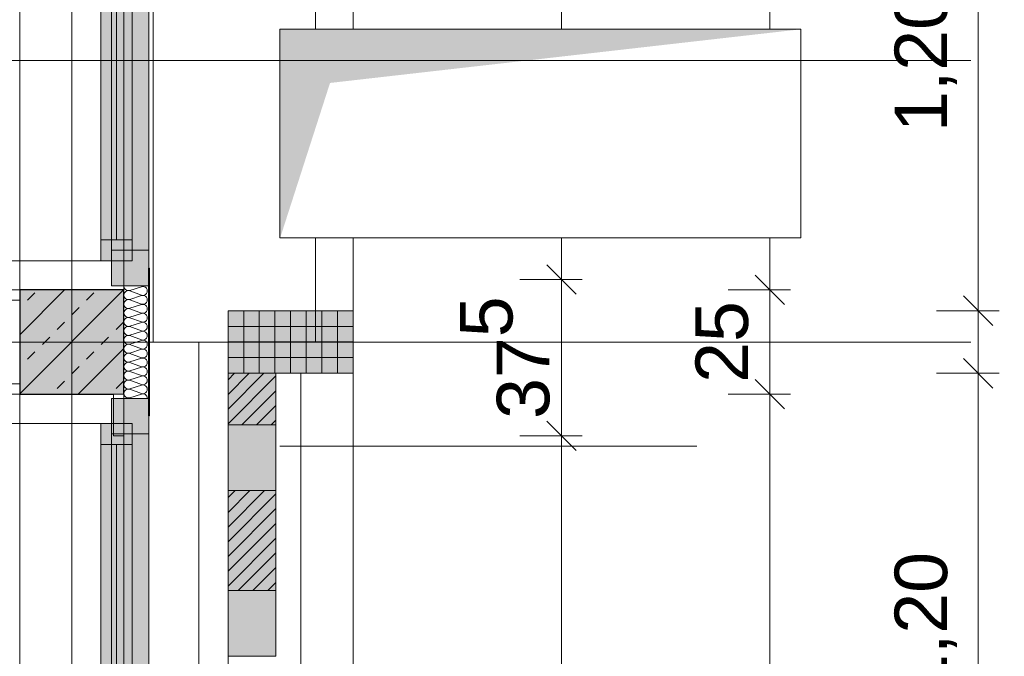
# Model space of a CAD drawing. Header units: metres. Extents: x -167 to 152, y -127 to 99.
# Tile 157 of 225: x -0.13 to 2.24, y -14.25 to -12.73. Entities that reach past the tile are written whole.
import ezdxf

# ---------------------------------------------------------------- set-up
doc = ezdxf.new("R2010")
doc.units = ezdxf.units.M
doc.header["$PDMODE"] = 1
doc.header["$PDSIZE"] = -2
for name, pattern in [('Achsen 01', [5.291531, 3.175, -1.058062, 0.352704, -0.705764]), ('gestrichelt - 01', [2, 1, -1]), ('ISO-07 Punktiert', [0.889, 0.127, -0.762]), ('Raster 01', [2, 1, -1]), ('VW-01 Strichlinie kurz', [2, 1, -1])]:
    doc.linetypes.add(name, pattern=pattern)
doc.layers.get('0').update_dxf_attribs({"lineweight": 25})
for name, color, linetype, lineweight, true_color in [('013_Beton und Stahlbetonarbeiten-000 Brüstung', 7, 'Continuous', 9, 0xa6a6a6), ('013_Beton und Stahlbetonarbeiten-000 Sichtbeton-333 Außenstütze', 5, 'Continuous', 5, 0x0000ff), ('013_Beton und Stahlbetonarbeiten-000 Sichtbeton-334 Außenwandöf', 5, 'Continuous', 5, 0x0000ff), ('014_Fassadenarbeiten-000 Aufsicht Betonfertigteile', 7, 'Continuous', 9, 0xc0c0c0), ('014_Fassadenarbeiten-000 Aufsicht Filtermauerwerk', 7, 'Continuous', 9, 0xa6a6a6), ('014_Fassadenarbeiten-000 Aufsicht Mauerwerk', 7, 'Continuous', 9, 0xa6a6a6), ('014_Fassadenarbeiten-330 mineralische Dämmung', 7, 'Continuous', 9, 0x666666), ('031_Metallbauarbeiten-330 Aufsicht Metallbauarbeiten', 7, 'Continuous', 9, 0xa6a6a6), ('032_Metallarbeiten-Fenster', 7, 'Continuous', 13, 0x444444), ('AV1-Achsen', 1, 'Achsen 01', 18, 0xff0000), ('AV1-Raster', 7, 'Raster 01', 9, 0xa6a6a6)]:
    doc.layers.add(name, color=color, linetype=linetype, lineweight=lineweight, true_color=true_color)
for name, color, linetype, lineweight in [('013_Beton und Stahlbetonarbeiten-000 Unterzüge', 7, 'ISO-07 Punktiert', 13), ('013_Beton und Stahlbetonarbeiten-330 Außenstützen', 7, 'Continuous', 25), ('014_Fassadenarbeiten-330 Betonfertigteile vertikal', 7, 'Continuous', 9), ('014_Fassadenarbeiten-330 Filtermauerwerk 11.5cm', 7, 'Continuous', 9), ('030_Sonnenschutzarbeiten-BLENDSCHUTZ', 7, 'Continuous', 5), ('039_Trockenbauarbeiten-340 Gipskarton', 7, 'Continuous', 9), ('039_Trockenbauarbeiten-alllg.', 7, 'Continuous', 9), ('_1.35m (3D)', 7, 'Continuous', 9), ('_GRU (2D)', 7, 'Continuous', 9), ('_Legende (2D)', 7, 'Continuous', 9), ('_OG 1 (2D)', 7, 'Continuous', 9), ('_OG 1 - DS (2D)', 7, 'Continuous', 9), ('AV1-Durchbruch', 7, 'Continuous', 5), ('AV1-Schnitt Achsen', 7, 'Achsen 01', 18), ('Bemaßung-Bemaßung', 7, 'Continuous', 9), ('Keine', 7, 'Continuous', 9)]:
    doc.layers.add(name, color=color, linetype=linetype, lineweight=lineweight)
doc.layers.get('0').freeze()
doc.styles.add('Arial', font='arial.ttf')
doc.dimstyles.new('COE 50', dxfattribs={"dimtxt": 126.090495, "dimasz": 0.001414, "dimexe": 0.001, "dimexo": 0.01, "dimgap": 0.001, "dimtad": 1, "dimdec": 3, "dimtxsty": 'Arial', "dimblk": 'VW_SLASH-4', "dimblk1": 'VW_SLASH-4', "dimblk2": 'VW_SLASH-4', "dimcen": 0, "dimadec": 3, "dimazin": 0, "dimtfac": 0.8, "dimtdec": 3, "dimtix": 1, "dimtmove": 0, "dimatfit": 0, "dimldrblk": 'VW_SLASH-3', "dimfxl": 0.002, "dimfxlon": 1, "dimfrac": 2, "dimtolj": 1, "dimarcsym": 0})
pattern_1 = [(45, (0, 0), (0.01767767, -0.01767767), [])]

# ---------------------------------------------------------------- blocks, each defined once
blk = doc.blocks.new('Group-2')
at = {"layer": 'AV1-Raster'}
blk.add_line((1.35, -13.5), (-40.5, -13.5), dxfattribs=at)
blk = doc.blocks.new('1.35m (3D)')
at = {"layer": 'AV1-Raster', "color": 7}
blk.add_blockref('Group-2', (0, 0), dxfattribs=at)
blk = doc.blocks.new('VW_SLASH-4')
at = {"color": 0, "linetype": 'ByBlock', "lineweight": -2, "transparency": 16777216}
blk.add_line((0, 0), (-1, 0), dxfattribs=at)
at = {"color": 0, "linetype": 'Continuous', "lineweight": 15, "transparency": 16777216, "flags": 128}
blk.add_lwpolyline([(0.5, 0.5), (-0.5, -0.5)], dxfattribs=at)
blk = doc.blocks.new('*D39')
at = {"layer": '030_Sonnenschutzarbeiten-BLENDSCHUTZ', "color": 0, "lineweight": -2}
for p, q in [((0.425, -10.9), (0.575, -10.9)), ((0.525, -13.2793), (0.525, -10.9707)), ((0.425, -13.35), (0.575, -13.35))]:
    blk.add_line(p, q, dxfattribs=at)
at = {"layer": 'Defpoints', "color": 0}
for p in [(-0.215, -10.9), (0.525, -10.9), (-0.215, -13.35)]:
    blk.add_point(p, dxfattribs=at)
at = {"layer": '030_Sonnenschutzarbeiten-BLENDSCHUTZ', "color": 0, "lineweight": -2, "xscale": 0.070693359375, "yscale": 0.070693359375, "zscale": 0.070693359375}
for p, rotation in [((0.525, -10.9), 90), ((0.525, -13.35), 270)]:
    blk.add_blockref('VW_SLASH-4', p, dxfattribs=dict(at, rotation=rotation))
at = {"layer": '030_Sonnenschutzarbeiten-BLENDSCHUTZ', "color": 0, "lineweight": 13, "insert": (0.3992, -12.125), "char_height": 0.12609, "attachment_point": 5, "rotation": 90, "style": 'Arial'}
blk.add_mtext('\\A1;2,45', dxfattribs=at)
blk = doc.blocks.new('VW_SLASH-3')
at = {"color": 0, "linetype": 'ByBlock', "lineweight": -2, "transparency": 16777216}
blk.add_line((0, 0), (-1, 0), dxfattribs=at)
at = {"color": 0, "linetype": 'Continuous', "lineweight": 15, "transparency": 16777216, "flags": 128}
blk.add_lwpolyline([(0.5, 0.5), (-0.5, -0.5)], dxfattribs=at)
blk = doc.blocks.new('*D413')
at = {"layer": 'Bemaßung-Bemaßung', "color": 0, "lineweight": -2}
for p, q in [((3.075, -8.1), (3.225, -8.1)), ((3.175, -13.4293), (3.175, -8.1707)), ((3.075, -13.5), (3.225, -13.5))]:
    blk.add_line(p, q, dxfattribs=at)
at = {"layer": 'Defpoints', "color": 0}
for p in [(0, -8.1), (3.175, -8.1), (0, -13.5)]:
    blk.add_point(p, dxfattribs=at)
at = {"layer": 'Bemaßung-Bemaßung', "color": 0, "lineweight": -2, "xscale": 0.070693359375, "yscale": 0.070693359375, "zscale": 0.070693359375}
for p, rotation in [((3.175, -8.1), 90), ((3.175, -13.5), 270)]:
    blk.add_blockref('VW_SLASH-4', p, dxfattribs=dict(at, rotation=rotation))
at = {"layer": 'Bemaßung-Bemaßung', "color": 0, "insert": (3.0492, -10.8), "char_height": 0.12609, "attachment_point": 5, "rotation": 90, "style": 'Arial'}
blk.add_mtext('\\A1;5,40', dxfattribs=at)
blk = doc.blocks.new('*D414')
at = {"layer": 'Bemaßung-Bemaßung', "color": 0, "lineweight": -2}
for p, q in [((3.075, -13.5), (3.225, -13.5)), ((3.175, -16.1293), (3.175, -13.5707)), ((3.075, -16.2), (3.225, -16.2))]:
    blk.add_line(p, q, dxfattribs=at)
at = {"layer": 'Defpoints', "color": 0}
for p in [(0, -13.5), (3.175, -13.5), (0, -16.2)]:
    blk.add_point(p, dxfattribs=at)
at = {"layer": 'Bemaßung-Bemaßung', "color": 0, "lineweight": -2, "xscale": 0.070693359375, "yscale": 0.070693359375, "zscale": 0.070693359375}
for p, rotation in [((3.175, -13.5), 90), ((3.175, -16.2), 270)]:
    blk.add_blockref('VW_SLASH-4', p, dxfattribs=dict(at, rotation=rotation))
at = {"layer": 'Bemaßung-Bemaßung', "color": 0, "insert": (3.0492, -14.85), "char_height": 0.12609, "attachment_point": 5, "rotation": 90, "style": 'Arial'}
blk.add_mtext('\\A1;2,70', dxfattribs=at)
blk = doc.blocks.new('*D518')
at = {"layer": 'Bemaßung-Bemaßung', "color": 0, "linetype": 'Continuous', "lineweight": -2}
for p, q in [((2.075, -12.225), (2.225, -12.225)), ((2.175, -13.3543), (2.175, -12.2957)), ((2.075, -13.425), (2.225, -13.425))]:
    blk.add_line(p, q, dxfattribs=at)
at = {"layer": 'Defpoints', "color": 0}
for p in [(0.675, -12.225), (2.175, -12.225), (0.675, -13.425)]:
    blk.add_point(p, dxfattribs=at)
at = {"layer": 'Bemaßung-Bemaßung', "color": 0, "lineweight": -2, "xscale": 0.070693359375, "yscale": 0.070693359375, "zscale": 0.070693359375}
for p, rotation in [((2.175, -12.225), 90), ((2.175, -13.425), 270)]:
    blk.add_blockref('VW_SLASH-4', p, dxfattribs=dict(at, rotation=rotation))
at = {"layer": 'Bemaßung-Bemaßung', "color": 0, "insert": (2.0492, -12.825), "char_height": 0.12609, "attachment_point": 5, "rotation": 90, "style": 'Arial'}
blk.add_mtext('\\A1;1,20', dxfattribs=at)
blk = doc.blocks.new('*D519')
at = {"layer": 'Bemaßung-Bemaßung', "color": 0, "linetype": 'Continuous', "lineweight": -2}
for p, q in [((2.175, -13.3543), (2.175, -13.2836)), ((2.075, -13.425), (2.225, -13.425)), ((2.175, -13.575), (2.175, -13.425)), ((2.075, -13.575), (2.225, -13.575)), ((2.175, -13.6457), (2.175, -13.7164))]:
    blk.add_line(p, q, dxfattribs=at)
at = {"layer": 'Defpoints', "color": 0}
for p in [(0.675, -13.425), (2.175, -13.425), (0.675, -13.575)]:
    blk.add_point(p, dxfattribs=at)
at = {"layer": 'Bemaßung-Bemaßung', "color": 0, "lineweight": -2, "xscale": 0.070693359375, "yscale": 0.070693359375, "zscale": 0.070693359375}
for p, rotation in [((2.175, -13.425), 270), ((2.175, -13.575), 90)]:
    blk.add_blockref('VW_SLASH-4', p, dxfattribs=dict(at, rotation=rotation))
at = {"layer": 'Bemaßung-Bemaßung', "color": 0, "insert": (2.3644, -13.5), "char_height": 0.12609, "attachment_point": 5, "rotation": 90, "style": 'Arial'}
blk.add_mtext('\\A1;15', dxfattribs=at)
blk = doc.blocks.new('*D520')
at = {"layer": 'Bemaßung-Bemaßung', "color": 0, "linetype": 'Continuous', "lineweight": -2}
for p, q in [((2.075, -13.575), (2.225, -13.575)), ((2.175, -14.7043), (2.175, -13.6457)), ((2.075, -14.775), (2.225, -14.775))]:
    blk.add_line(p, q, dxfattribs=at)
at = {"layer": 'Defpoints', "color": 0}
for p in [(0.675, -13.575), (2.175, -13.575), (0.675, -14.775)]:
    blk.add_point(p, dxfattribs=at)
at = {"layer": 'Bemaßung-Bemaßung', "color": 0, "lineweight": -2, "xscale": 0.070693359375, "yscale": 0.070693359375, "zscale": 0.070693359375}
for p, rotation in [((2.175, -13.575), 90), ((2.175, -14.775), 270)]:
    blk.add_blockref('VW_SLASH-4', p, dxfattribs=dict(at, rotation=rotation))
at = {"layer": 'Bemaßung-Bemaßung', "color": 0, "insert": (2.0492, -14.175), "char_height": 0.12609, "attachment_point": 5, "rotation": 90, "style": 'Arial'}
blk.add_mtext('\\A1;1,20', dxfattribs=at)
blk = doc.blocks.new('*D607')
at = {"layer": 'Bemaßung-Bemaßung', "color": 0, "linetype": 'Continuous', "lineweight": -2}
for p, q in [((1.075, -13.725), (1.225, -13.725)), ((1.175, -13.7957), (1.175, -16.0043)), ((1.075, -16.075), (1.225, -16.075))]:
    blk.add_line(p, q, dxfattribs=at)
at = {"layer": 'Defpoints', "color": 0}
for p in [(-0.125, -13.725), (-0.125, -16.075), (1.175, -16.075)]:
    blk.add_point(p, dxfattribs=at)
at = {"layer": 'Bemaßung-Bemaßung', "color": 0, "lineweight": -2, "xscale": 0.070693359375, "yscale": 0.070693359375, "zscale": 0.070693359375}
for p, rotation in [((1.175, -13.725), 90.00000000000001), ((1.175, -16.075), 270)]:
    blk.add_blockref('VW_SLASH-4', p, dxfattribs=dict(at, rotation=rotation))
at = {"layer": 'Bemaßung-Bemaßung', "color": 0, "insert": (1.0492, -14.9), "char_height": 0.12609, "attachment_point": 5, "rotation": 90, "style": 'Arial'}
blk.add_mtext('\\A1;2,35', dxfattribs=at)
blk = doc.blocks.new('*D608')
at = {"layer": 'Bemaßung-Bemaßung', "color": 0, "linetype": 'Continuous', "lineweight": -2}
for p, q in [((1.075, -13.35), (1.225, -13.35)), ((1.175, -13.4207), (1.175, -13.6543)), ((1.075, -13.725), (1.225, -13.725))]:
    blk.add_line(p, q, dxfattribs=at)
at = {"layer": 'Defpoints', "color": 0}
for p in [(-0.125, -13.35), (-0.125, -13.725), (1.175, -13.725)]:
    blk.add_point(p, dxfattribs=at)
at = {"layer": 'Bemaßung-Bemaßung', "color": 0, "lineweight": -2, "xscale": 0.070693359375, "yscale": 0.070693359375, "zscale": 0.070693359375}
for p, rotation in [((1.175, -13.35), 90), ((1.175, -13.725), 270)]:
    blk.add_blockref('VW_SLASH-4', p, dxfattribs=dict(at, rotation=rotation))
at = {"layer": 'Bemaßung-Bemaßung', "color": 0, "insert": (1.0396, -13.5375), "char_height": 0.12609, "attachment_point": 5, "rotation": 90, "style": 'Arial'}
blk.add_mtext('\\A1;37\\S5^ ;', dxfattribs=at)
blk = doc.blocks.new('*D609')
at = {"layer": 'Bemaßung-Bemaßung', "color": 0, "linetype": 'Continuous', "lineweight": -2}
for p, q in [((1.075, -8.25), (1.225, -8.25)), ((1.175, -8.3207), (1.175, -13.2793)), ((1.075, -13.35), (1.225, -13.35))]:
    blk.add_line(p, q, dxfattribs=at)
at = {"layer": 'Defpoints', "color": 0}
for p in [(-0.125, -8.25), (-0.125, -13.35), (1.175, -13.35)]:
    blk.add_point(p, dxfattribs=at)
at = {"layer": 'Bemaßung-Bemaßung', "color": 0, "lineweight": -2, "xscale": 0.070693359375, "yscale": 0.070693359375, "zscale": 0.070693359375}
for p, rotation in [((1.175, -8.25), 90), ((1.175, -13.35), 270)]:
    blk.add_blockref('VW_SLASH-4', p, dxfattribs=dict(at, rotation=rotation))
at = {"layer": 'Bemaßung-Bemaßung', "color": 0, "insert": (1.0492, -10.8), "char_height": 0.12609, "attachment_point": 5, "rotation": 90, "style": 'Arial'}
blk.add_mtext('\\A1;5,10', dxfattribs=at)
blk = doc.blocks.new('*D653')
at = {"layer": 'Bemaßung-Bemaßung', "color": 0, "lineweight": -2}
for p, q in [((1.575, -13.625), (1.725, -13.625)), ((1.675, -13.6957), (1.675, -16.0043)), ((1.575, -16.075), (1.725, -16.075))]:
    blk.add_line(p, q, dxfattribs=at)
at = {"layer": 'Defpoints', "color": 0}
for p in [(-0.125, -13.625), (0.125, -16.075), (1.675, -16.075)]:
    blk.add_point(p, dxfattribs=at)
at = {"layer": 'Bemaßung-Bemaßung', "color": 0, "lineweight": -2, "xscale": 0.070693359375, "yscale": 0.070693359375, "zscale": 0.070693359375}
for p, rotation in [((1.675, -13.625), 90.00000000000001), ((1.675, -16.075), 270)]:
    blk.add_blockref('VW_SLASH-4', p, dxfattribs=dict(at, rotation=rotation))
at = {"layer": 'Bemaßung-Bemaßung', "color": 0, "insert": (1.5492, -14.85), "char_height": 0.12609, "attachment_point": 5, "rotation": 90, "style": 'Arial'}
blk.add_mtext('\\A1;2,45', dxfattribs=at)
blk = doc.blocks.new('*D654')
at = {"layer": 'Bemaßung-Bemaßung', "color": 0, "lineweight": -2}
for p, q in [((1.675, -13.3043), (1.675, -13.2336)), ((1.575, -13.375), (1.725, -13.375)), ((1.675, -13.375), (1.675, -13.625)), ((1.575, -13.625), (1.725, -13.625)), ((1.675, -13.6957), (1.675, -13.7664))]:
    blk.add_line(p, q, dxfattribs=at)
at = {"layer": 'Defpoints', "color": 0}
for p in [(-0.125, -13.375), (-0.125, -13.625), (1.675, -13.625)]:
    blk.add_point(p, dxfattribs=at)
at = {"layer": 'Bemaßung-Bemaßung', "color": 0, "lineweight": -2, "xscale": 0.070693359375, "yscale": 0.070693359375, "zscale": 0.070693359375}
for p, rotation in [((1.675, -13.375), 270), ((1.675, -13.625), 90)]:
    blk.add_blockref('VW_SLASH-4', p, dxfattribs=dict(at, rotation=rotation))
at = {"layer": 'Bemaßung-Bemaßung', "color": 0, "insert": (1.5606, -13.5), "char_height": 0.12609, "attachment_point": 5, "rotation": 90, "style": 'Arial'}
blk.add_mtext('\\A1;25', dxfattribs=at)
blk = doc.blocks.new('*D655')
at = {"layer": 'Bemaßung-Bemaßung', "color": 0, "lineweight": -2}
for p, q in [((1.575, -10.925), (1.725, -10.925)), ((1.675, -10.9957), (1.675, -13.3043)), ((1.575, -13.375), (1.725, -13.375))]:
    blk.add_line(p, q, dxfattribs=at)
at = {"layer": 'Defpoints', "color": 0}
for p in [(-0.125, -10.925), (-0.125, -13.375), (1.675, -13.375)]:
    blk.add_point(p, dxfattribs=at)
at = {"layer": 'Bemaßung-Bemaßung', "color": 0, "lineweight": -2, "xscale": 0.070693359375, "yscale": 0.070693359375, "zscale": 0.070693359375}
for p, rotation in [((1.675, -10.925), 90.00000000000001), ((1.675, -13.375), 270)]:
    blk.add_blockref('VW_SLASH-4', p, dxfattribs=dict(at, rotation=rotation))
at = {"layer": 'Bemaßung-Bemaßung', "color": 0, "insert": (1.5492, -12.15), "char_height": 0.12609, "attachment_point": 5, "rotation": 90, "style": 'Arial'}
blk.add_mtext('\\A1;2,45', dxfattribs=at)
blk = doc.blocks.new('COE - Fenster 01')
at = {"layer": '032_Metallarbeiten-Fenster', "linetype": 'Continuous', "lineweight": 0}
for points in [[(-0.03, 2.515), (-0.03, 2.43), (0.06, 2.43), (0.06, 2.515)], [(0.02, 2.455), (0.02, 2.405), (-0.055, 2.405), (-0.055, 2.455)], [(-0.03, 2.43), (0.06, 2.43), (0.06, 0.17), (-0.03, 0.17)], [(0.02, 2.405), (0.02, 1.375), (-0.055, 1.375), (-0.055, 2.405)], [(0.02, 1.375), (0.02, 1.325), (-0.055, 1.325), (-0.055, 1.375)], [(0.06, 1.375), (0.06, 1.225), (-0.03, 1.225), (-0.03, 1.375)], [(0.02, 1.225), (0.02, 1.275), (-0.055, 1.275), (-0.055, 1.225)], [(0.02, 0.195), (0.02, 1.225), (-0.055, 1.225), (-0.055, 0.195)], [(0.02, 0.145), (0.02, 0.195), (-0.055, 0.195), (-0.055, 0.145)], [(0.06, 0.17), (-0.03, 0.17), (-0.03, 0.085), (0.06, 0.085)]]:
    blk.add_hatch(color=7, dxfattribs=at).paths.add_polyline_path(points)
at = {"layer": '032_Metallarbeiten-Fenster', "color": 7, "linetype": 'gestrichelt - 01', "lineweight": 18, "transparency": 33554687}
for p, q in [((-0.055, 2.455), (-1.185, 2.455)), ((-0.055, 0.145), (-1.185, 0.145))]:
    blk.add_line(p, q, dxfattribs=at)
at = {"layer": '032_Metallarbeiten-Fenster', "color": 7, "lineweight": 18}
for p, q in [((-0.0175, 2.405), (-0.0175, 1.375)), ((-0.0175, 0.195), (-0.0175, 1.225))]:
    blk.add_line(p, q, dxfattribs=at)
at = {"layer": '032_Metallarbeiten-Fenster', "color": 7, "lineweight": 18, "flags": 128}
for points in [[(-0.03, 2.515), (-0.03, 2.43), (0.06, 2.43), (0.06, 2.515)], [(0.02, 2.455), (0.02, 2.405), (-0.055, 2.405), (-0.055, 2.455)], [(-0.03, 2.43), (0.06, 2.43), (0.06, 0.17), (-0.03, 0.17)], [(0.02, 2.405), (0.02, 1.375), (-0.055, 1.375), (-0.055, 2.405)], [(0.02, 1.375), (0.02, 1.325), (-0.055, 1.325), (-0.055, 1.375)], [(0.06, 1.375), (0.06, 1.225), (-0.03, 1.225), (-0.03, 1.375)], [(0.02, 1.225), (0.02, 1.275), (-0.055, 1.275), (-0.055, 1.225)], [(0.02, 0.195), (0.02, 1.225), (-0.055, 1.225), (-0.055, 0.195)], [(0.02, 0.145), (0.02, 0.195), (-0.055, 0.195), (-0.055, 0.145)], [(0.06, 0.17), (-0.03, 0.17), (-0.03, 0.085), (0.06, 0.085)]]:
    blk.add_lwpolyline(points, close=True, dxfattribs=at)
at = {"layer": '032_Metallarbeiten-Fenster', "color": 7, "linetype": 'gestrichelt - 01', "lineweight": 18, "transparency": 33554687}
for centre, start, end in [((-0.055, 2.455), 180.0004, 270), ((-0.055, 0.145), 90, 179.9996)]:
    blk.add_arc(centre, 1.13, start, end, dxfattribs=at)
blk = doc.blocks.new('Group-466')
at = {"layer": '014_Fassadenarbeiten-330 mineralische Dämmung', "transparency": 33554687, "flags": 128}
for points in [[(15.3239, -23.284, 0.513088), (15.3342, -23.27), (15.3252, -23.242, -1.372995), (15.3456, -23.242), (15.3353, -23.27, 1.372583), (15.3557, -23.27), (15.3467, -23.242, -1.372995), (15.3671, -23.242), (15.3567, -23.27, 1.372583), (15.3771, -23.27)], [(15.3353, -23.27, 1.372583), (15.3557, -23.27), (15.3467, -23.242, -1.372995), (15.3671, -23.242), (15.3567, -23.27, 1.372583), (15.3771, -23.27), (15.3681, -23.242, -1.372995), (15.3885, -23.242), (15.3782, -23.27, 1.372583), (15.3986, -23.27), (15.3896, -23.242, -1.372995), (15.41, -23.242), (15.3996, -23.27, 1.372583), (15.42, -23.27), (15.411, -23.242, -1.372995), (15.4314, -23.242), (15.4211, -23.27, 1.372583), (15.4415, -23.27), (15.4325, -23.242, -1.372995), (15.4529, -23.242), (15.4425, -23.27, 1.372583), (15.4629, -23.27), (15.4539, -23.242, -1.372995), (15.4743, -23.242), (15.464, -23.27, 1.372583), (15.4844, -23.27), (15.4754, -23.242, -1.372995), (15.4958, -23.242), (15.4854, -23.27, 1.372583), (15.5058, -23.27), (15.4968, -23.242, -1.372995), (15.5172, -23.242), (15.5069, -23.27, 1.372583), (15.5273, -23.27), (15.5183, -23.242, -1.372995), (15.5387, -23.242), (15.5283, -23.27, 1.372583), (15.5487, -23.27), (15.5397, -23.242, -1.372995), (15.5601, -23.242), (15.5498, -23.27, 1.372583), (15.5702, -23.27), (15.5612, -23.242, -1.372995), (15.5816, -23.242)], [(15.5283, -23.27, 0.324435), (15.5322, -23.282, 0.324435), (15.5448, -23.282, 0.324435), (15.5487, -23.27), (15.5397, -23.242, -0.324488), (15.5436, -23.23, -0.324488), (15.5562, -23.23, -0.324488), (15.5601, -23.242), (15.5498, -23.27, 0.324435), (15.5537, -23.282, 0.324435), (15.5663, -23.282, 0.324435), (15.5702, -23.27), (15.5612, -23.242, -0.324488), (15.5651, -23.23, -0.324488), (15.5777, -23.23, -0.324488), (15.5816, -23.242), (15.5712, -23.27, 0.324435), (15.5751, -23.282, 0.324435), (15.5877, -23.282, 0.324435), (15.5916, -23.27), (15.5826, -23.242, -0.540253), (15.5939, -23.228)], [(15.5939, -23.2791, -0.225321), (15.5927, -23.27), (15.5939, -23.2667)]]:
    blk.add_lwpolyline(points, format="xyb", dxfattribs=at)
blk = doc.blocks.new('Group-470')
at = {"layer": '014_Fassadenarbeiten-330 mineralische Dämmung', "transparency": 33554687}
blk.add_blockref('Group-466', (0, 0), dxfattribs=at)
blk = doc.blocks.new('Parametric Object-64')
at = {"layer": '014_Fassadenarbeiten-330 mineralische Dämmung', "color": 7, "transparency": 33554687}
blk.add_blockref('Group-470', (0, 0), dxfattribs=at)
at = {"layer": '014_Fassadenarbeiten-330 mineralische Dämmung', "color": 0, "flags": 1}
for tag in ['IFC_UUID', 'instanceID', 'prm0_name', 'prm0_type', 'prm0_value', 'prm1_name', 'prm1_type', 'prm1_value', 'prm2_name', 'prm2_type', 'prm2_value', 'prm3_name', 'prm3_type', 'prm3_value', 'prm4_name', 'prm4_type', 'prm4_value', 'prm5_name', 'prm5_type', 'prm5_value', 'prm6_name', 'prm6_type', 'prm6_value']:
    blk.add_attdef(tag, (0.1225, -13.635), '', height=0.00018, dxfattribs=at)
blk = doc.blocks.new('Legende (2D)')
at = {"layer": 'Keine', "color": 7, "linetype": 'VW-01 Strichlinie kurz', "lineweight": 9, "transparency": 33554687}
blk.add_line((0.4996, -13.75), (1.7496, -13.75), dxfattribs=at)
at = {"layer": 'Keine', "color": 7, "linetype": 'Continuous', "lineweight": 9, "transparency": 33554687, "flags": 128}
blk.add_lwpolyline([(0.4996, -13.25), (1.7496, -13.25), (1.7496, -12.75), (0.4996, -12.75)], close=True, dxfattribs=at)
at = {"color": 255, "linetype": 'Continuous', "lineweight": 9, "transparency": 33554687}
blk.add_wipeout([(0.4996, -12.75), (1.7496, -12.75), (1.7496, -13.25), (0.4996, -13.25)], dxfattribs=at).dxf.layer = 'AV1-Durchbruch'
at = {"layer": 'AV1-Durchbruch', "linetype": 'Continuous', "lineweight": 9, "flags": 128}
blk.add_lwpolyline([(0.4996, -12.75), (1.7496, -12.75), (1.7496, -13.25), (0.4996, -13.25)], close=True, dxfattribs=at)
at = {"layer": 'AV1-Durchbruch', "color": 252}
blk.add_solid([(1.7496, -12.75), (0.6197, -12.8787), (0.4996, -12.75), (0.5001, -13.25)], dxfattribs=at)
blk = doc.blocks.new('Group-744')
at = {"layer": 'AV1-Achsen'}
blk.add_line((0, -26.5), (0, 4.9), dxfattribs=at)
blk = doc.blocks.new('Group-755')
at = {"layer": 'AV1-Achsen'}
blk.add_line((-43.35, -13.5), (4.2, -13.5), dxfattribs=at)
blk = doc.blocks.new('Group-760')
at = {"layer": 'AV1-Schnitt Achsen'}
blk.add_line((-43.35, -12.825), (4.2, -12.825), dxfattribs=at)
blk = doc.blocks.new('GRU (2D)')
at = {"layer": 'AV1-Achsen', "color": 7}
for name in ['Group-744', 'Group-755']:
    blk.add_blockref(name, (0, 0), dxfattribs=at)
at = {"layer": 'AV1-Schnitt Achsen', "color": 7}
blk.add_blockref('Group-760', (0, 0), dxfattribs=at)
blk = doc.blocks.new('OG 1 - DS (2D)')
at = {"layer": '030_Sonnenschutzarbeiten-BLENDSCHUTZ', "color": 7, "lineweight": 13}
dim = blk.add_linear_dim(base=(0.525, -10.9), p1=(-0.215, -13.35), p2=(-0.215, -10.9), angle=270, text='2,45', dimstyle='COE 50', override={"dimtxt": 0.12609, "dimasz": 0.070693, "dimexe": 0.05, "dimgap": 0.05, "dimpost": '<>', "dimtxsty": 'Arial', "dimtmove": 2, "dimfxl": 0.1}, dxfattribs=at)
dim.commit()
dim.dimension.update_dxf_attribs({"geometry": '*D39', "text_midpoint": (0.3992, -12.125)})
blk = doc.blocks.new('OG 1 (2D)')
at = {"layer": '014_Fassadenarbeiten-000 Aufsicht Filtermauerwerk', "linetype": 'Continuous', "lineweight": 0, "true_color": 0xd19783, "transparency": 33554559}
for points in [[(0.49, -13.8562), (0.375, -13.8562), (0.375, -13.6987), (0.49, -13.6987)], [(0.49, -14.2537), (0.375, -14.2537), (0.375, -14.0962), (0.49, -14.0962)]]:
    blk.add_hatch(color=33, dxfattribs=at).paths.add_polyline_path(points)
at = {"layer": '014_Fassadenarbeiten-330 Filtermauerwerk 11.5cm', "linetype": 'Continuous', "lineweight": 0, "true_color": 0xd19783}
for points in [[(0.49, -13.6987), (0.375, -13.6987), (0.375, -13.575), (0.49, -13.575)], [(0.49, -14.0962), (0.375, -14.0962), (0.375, -13.8562), (0.49, -13.8562)]]:
    blk.add_hatch(color=33, dxfattribs=at).paths.add_polyline_path(points)
at = {"layer": '014_Fassadenarbeiten-330 Filtermauerwerk 11.5cm', "linetype": 'Continuous', "lineweight": 9}
h = blk.add_hatch(dxfattribs=at)
h.set_pattern_fill('Mauerwerk Münster', color=8, style=0, pattern_type=2)
h.set_pattern_definition(pattern_1)
h.paths.add_polyline_path([(0.49, -13.6987), (0.375, -13.6987), (0.375, -13.575), (0.49, -13.575)])
h = blk.add_hatch(dxfattribs=at)
h.set_pattern_fill('Mauerwerk Münster', color=8, style=0, pattern_type=2)
h.set_pattern_definition(pattern_1)
h.paths.add_polyline_path([(0.49, -14.0962), (0.375, -14.0962), (0.375, -13.8562), (0.49, -13.8562)])
at = {"layer": '013_Beton und Stahlbetonarbeiten-000 Sichtbeton-333 Außenstütze', "color": 30}
blk.add_solid([(-0.125, -13.425), (-0.125, -13.575), (-0.075, -13.425), (-0.075, -13.575)], dxfattribs=at)
at = {"layer": '014_Fassadenarbeiten-000 Aufsicht Betonfertigteile', "flags": 128}
blk.add_lwpolyline([(0.305, -21.905), (0.305, 0.305), (0.675, 0.675), (0.675, -22.275)], close=True, dxfattribs=at)
at = {"layer": '014_Fassadenarbeiten-000 Aufsicht Filtermauerwerk', "flags": 128}
for points in [[(0.49, -13.8562), (0.375, -13.8562), (0.375, -13.6987), (0.49, -13.6987)], [(0.49, -14.2537), (0.375, -14.2537), (0.375, -14.0962), (0.49, -14.0962)]]:
    blk.add_lwpolyline(points, close=True, dxfattribs=at)
at = {"layer": '014_Fassadenarbeiten-000 Aufsicht Mauerwerk', "flags": 128}
for points in [[(0.375, -13.575), (0.55, -13.575), (0.55, -14.775), (0.375, -14.775)], [(0.55, -14.775), (0.375, -14.775), (0.375, -13.575), (0.55, -13.575)]]:
    blk.add_lwpolyline(points, close=True, dxfattribs=at)
at = {"layer": '014_Fassadenarbeiten-330 Filtermauerwerk 11.5cm', "flags": 128}
for points in [[(0.49, -13.6987), (0.375, -13.6987), (0.375, -13.575), (0.49, -13.575)], [(0.49, -14.0962), (0.375, -14.0962), (0.375, -13.8562), (0.49, -13.8562)]]:
    blk.add_lwpolyline(points, close=True, dxfattribs=at)
at = {"layer": 'Bemaßung-Bemaßung', "linetype": 'Continuous'}
for base, p1, p2, text, override, picture, middle in [((2.175, -12.225), (0.675, -13.425), (0.675, -12.225), '1,20', {"dimtxt": 0.12609, "dimasz": 0.070693, "dimexe": 0.05, "dimgap": 0.05, "dimpost": '<>', "dimtxsty": 'Arial', "dimtmove": 2, "dimfxl": 0.1}, '*D518', (2.0492, -12.825)), ((2.175, -13.425), (0.675, -13.575), (0.675, -13.425), '15', {"dimtxt": 0.12609, "dimasz": 0.070693, "dimexe": 0.05, "dimgap": 0.05, "dimpost": '<>', "dimtxsty": 'Arial', "dimtix": 0, "dimtmove": 2, "dimfxl": 0.1}, '*D519', (2.3644, -13.5)), ((2.175, -13.575), (0.675, -14.775), (0.675, -13.575), '1,20', {"dimtxt": 0.12609, "dimasz": 0.070693, "dimexe": 0.05, "dimgap": 0.05, "dimpost": '<>', "dimtxsty": 'Arial', "dimtmove": 2, "dimfxl": 0.1}, '*D520', (2.0492, -14.175))]:
    dim = blk.add_linear_dim(base=base, p1=p1, p2=p2, angle=270, text=text, dimstyle='COE 50', override=override, dxfattribs=at)
    dim.commit()
    dim.dimension.update_dxf_attribs({"geometry": picture, "text_midpoint": middle})
at = {"color": 255}
for points in [[(-0.125, -13.375), (-0.125, -10.925), (0.125, -10.925), (0.125, -13.375)], [(-0.125, -16.075), (-0.125, -13.625), (0.125, -13.625), (0.125, -16.075)]]:
    blk.add_wipeout(points, dxfattribs=at).dxf.layer = '013_Beton und Stahlbetonarbeiten-000 Brüstung'
at = {"layer": '013_Beton und Stahlbetonarbeiten-330 Außenstützen', "linetype": 'Continuous', "lineweight": 0, "true_color": 0xc0c0c0}
blk.add_hatch(color=9, dxfattribs=at).paths.add_polyline_path([(0.125, -13.375), (-0.125, -13.375), (-0.125, -13.625), (0.125, -13.625)])
at = {"layer": '013_Beton und Stahlbetonarbeiten-330 Außenstützen', "linetype": 'Continuous', "lineweight": 13}
h = blk.add_hatch(dxfattribs=at)
h.set_pattern_fill('Stahlbeton', color=251, style=0, pattern_type=2)
h.set_pattern_definition([(45, (0, 0), (0.0707107, -0.0707107), [0.025, -0.025])])
h.paths.add_polyline_path([(0.125, -13.375), (-0.125, -13.375), (-0.125, -13.625), (0.125, -13.625)])
h = blk.add_hatch(dxfattribs=at)
h.set_pattern_fill('Stahlbeton-1', color=251, style=0, pattern_type=2)
h.set_pattern_definition([(-135, (0.03106, -0.03313), (0.0707107, -0.0707107), [])])
h.paths.add_polyline_path([(0.125, -13.375), (-0.125, -13.375), (-0.125, -13.625), (0.125, -13.625)])
at = {"layer": '013_Beton und Stahlbetonarbeiten-000 Brüstung', "flags": 128}
for points in [[(-0.125, -13.375), (-0.125, -10.925), (0.125, -10.925), (0.125, -13.375)], [(-0.125, -16.075), (-0.125, -13.625), (0.125, -13.625), (0.125, -16.075)]]:
    blk.add_lwpolyline(points, close=True, dxfattribs=at)
at = {"layer": '013_Beton und Stahlbetonarbeiten-000 Sichtbeton-334 Außenwandöf', "color": 30}
blk.add_solid([(-0.125, -13.425), (0.125, -13.425), (-0.125, -13.375), (0.125, -13.375)], dxfattribs=at)
at = {"layer": '013_Beton und Stahlbetonarbeiten-000 Unterzüge', "linetype": 'VW-01 Strichlinie kurz', "flags": 128}
blk.add_lwpolyline([(-0.125, -13.375), (-0.125, -10.925), (0.125, -10.925), (0.125, -13.375)], close=True, dxfattribs=at)
at = {"layer": '013_Beton und Stahlbetonarbeiten-330 Außenstützen', "flags": 128}
blk.add_lwpolyline([(0.125, -13.375), (-0.125, -13.375), (-0.125, -13.625), (0.125, -13.625)], close=True, dxfattribs=at)
at = {"layer": '039_Trockenbauarbeiten-340 Gipskarton', "flags": 128}
for points in [[(-0.125, -13.375), (-0.125, -13.4), (-5.25, -13.4), (-5.25, -13.375)], [(-0.125, -13.6), (-0.125, -13.625), (-5.25, -13.625), (-5.25, -13.6)]]:
    blk.add_lwpolyline(points, close=True, dxfattribs=at)
at = {"layer": '039_Trockenbauarbeiten-alllg.'}
for p, q in [((0, -10.925), (0, -13.375)), ((0, -13.625), (0, -16.075))]:
    blk.add_line(p, q, dxfattribs=at)
at = {"layer": 'Bemaßung-Bemaßung'}
dim = blk.add_linear_dim(base=(1.675, -16.075), p1=(-0.125, -13.625), p2=(0.125, -16.075), angle=270, text='2,45', dimstyle='COE 50', override={"dimtxt": 0.12609, "dimasz": 0.070693, "dimexe": 0.05, "dimgap": 0.05, "dimpost": '<>', "dimtxsty": 'Arial', "dimtmove": 2, "dimfxl": 0.1}, dxfattribs=at)
dim.commit()
dim.dimension.update_dxf_attribs({"geometry": '*D653', "text_midpoint": (1.5492, -14.85)})
at = {"layer": 'Bemaßung-Bemaßung', "linetype": 'Continuous'}
dim = blk.add_linear_dim(base=(1.175, -16.075), p1=(-0.125, -13.725), p2=(-0.125, -16.075), angle=270, text='2,35', dimstyle='COE 50', override={"dimtxt": 0.12609, "dimasz": 0.070693, "dimexe": 0.05, "dimgap": 0.05, "dimpost": '<>', "dimtxsty": 'Arial', "dimtmove": 2, "dimfxl": 0.1}, dxfattribs=at)
dim.commit()
dim.dimension.update_dxf_attribs({"geometry": '*D607', "text_midpoint": (1.0492, -14.9)})
at = {"color": 255}
blk.add_wipeout([(0.195, -10.8), (0.585, -10.8), (0.585, -13.5), (0.195, -13.5)], dxfattribs=at).dxf.layer = '031_Metallbauarbeiten-330 Aufsicht Metallbauarbeiten'
at = {"layer": '014_Fassadenarbeiten-330 Betonfertigteile vertikal', "linetype": 'Continuous', "lineweight": 0}
blk.add_hatch(color=9, dxfattribs=at).paths.add_polyline_path([(0.675, -13.425), (0.675, -13.575), (0.375, -13.575), (0.375, -13.425)])
at = {"layer": '014_Fassadenarbeiten-330 Betonfertigteile vertikal', "linetype": 'Continuous', "lineweight": 9}
h = blk.add_hatch(dxfattribs=at)
h.set_pattern_fill('Stahlbetonfertigteil', color=8, style=0, pattern_type=2)
h.set_pattern_definition([(-90, (0, 0), (0.0375, 0), [])])
h.paths.add_polyline_path([(0.675, -13.425), (0.675, -13.575), (0.375, -13.575), (0.375, -13.425)])
at = {"layer": '014_Fassadenarbeiten-330 Betonfertigteile vertikal', "linetype": 'Continuous', "lineweight": 13}
h = blk.add_hatch(dxfattribs=at)
h.set_pattern_fill('Stahlbetonfertigteil-1', color=8, style=0, pattern_type=2)
h.set_pattern_definition([(0, (0, 0), (2e-18, -0.0375), [])])
h.paths.add_polyline_path([(0.675, -13.425), (0.675, -13.575), (0.375, -13.575), (0.375, -13.425)])
at = {"layer": '032_Metallarbeiten-Fenster', "linetype": 'Continuous', "lineweight": 0, "transparency": 33554687}
blk.add_hatch(color=181, dxfattribs=at).paths.add_polyline_path([(0.1863, -13.3231), (0.1863, -13.6769), (0.1843, -13.6769), (0.1843, -13.3231)])
at = {"layer": '014_Fassadenarbeiten-330 Betonfertigteile vertikal', "flags": 128}
blk.add_lwpolyline([(0.675, -13.425), (0.675, -13.575), (0.375, -13.575), (0.375, -13.425)], close=True, dxfattribs=at)
at = {"layer": '031_Metallbauarbeiten-330 Aufsicht Metallbauarbeiten', "flags": 128}
blk.add_lwpolyline([(0.195, -10.8), (0.585, -10.8), (0.585, -13.5), (0.195, -13.5)], close=True, dxfattribs=at)
at = {"layer": '032_Metallarbeiten-Fenster', "color": 7, "linetype": 'Continuous', "lineweight": 9, "transparency": 33554687, "flags": 128}
blk.add_lwpolyline([(0.1863, -13.3231), (0.1863, -13.6769), (0.1843, -13.6769), (0.1843, -13.3231)], close=True, dxfattribs=at)
at = {"layer": '032_Metallarbeiten-Fenster', "color": 7}
blk.add_blockref('COE - Fenster 01', (0.125, -13.45), dxfattribs=at)
at = {"layer": 'Bemaßung-Bemaßung', "color": 1}
for p1, p2, text, picture, middle in [((0, -13.5), (0, -8.1), '5,40', '*D413', (3.0492, -10.8)), ((0, -16.2), (0, -13.5), '2,70', '*D414', (3.0492, -14.85))]:
    dim = blk.add_aligned_dim(p1=p1, p2=p2, distance=-3.175, text=text, dimstyle='COE 50', override={"dimtxt": 0.12609, "dimasz": 0.070693, "dimexe": 0.05, "dimgap": 0.05, "dimpost": '<>', "dimtxsty": 'Arial', "dimtmove": 2, "dimfxl": 0.1}, dxfattribs=at)
    dim.commit()
    dim.dimension.update_dxf_attribs({"geometry": picture, "text_midpoint": middle})
at = {"layer": 'Bemaßung-Bemaßung', "linetype": 'Continuous'}
for base, p1, p2, text, picture, middle in [((1.175, -13.35), (-0.125, -8.25), (-0.125, -13.35), '5,10', '*D609', (1.0492, -10.8)), ((1.175, -13.725), (-0.125, -13.35), (-0.125, -13.725), '37\\S5^ ;', '*D608', (1.0396, -13.5375))]:
    dim = blk.add_linear_dim(base=base, p1=p1, p2=p2, angle=270, text=text, dimstyle='COE 50', override={"dimtxt": 0.12609, "dimasz": 0.070693, "dimexe": 0.05, "dimgap": 0.05, "dimpost": '<>', "dimtxsty": 'Arial', "dimtmove": 2, "dimfxl": 0.1}, dxfattribs=at)
    dim.commit()
    dim.dimension.update_dxf_attribs({"geometry": picture, "text_midpoint": middle})
at = {"layer": 'Bemaßung-Bemaßung'}
for base, p1, p2, text, picture, middle in [((1.675, -13.375), (-0.125, -10.925), (-0.125, -13.375), '2,45', '*D655', (1.5492, -12.15)), ((1.675, -13.625), (-0.125, -13.375), (-0.125, -13.625), '25', '*D654', (1.5606, -13.5))]:
    dim = blk.add_linear_dim(base=base, p1=p1, p2=p2, angle=270, text=text, dimstyle='COE 50', override={"dimtxt": 0.12609, "dimasz": 0.070693, "dimexe": 0.05, "dimgap": 0.05, "dimpost": '<>', "dimtxsty": 'Arial', "dimtmove": 2, "dimfxl": 0.1}, dxfattribs=at)
    dim.commit()
    dim.dimension.update_dxf_attribs({"geometry": picture, "text_midpoint": middle})
at = {"color": 255}
blk.add_wipeout([(0.1, -13.625), (0.125, -13.625), (0.125, -13.725), (0.1, -13.725)], dxfattribs=at).dxf.layer = '039_Trockenbauarbeiten-340 Gipskarton'
at = {"layer": '013_Beton und Stahlbetonarbeiten-000 Sichtbeton-334 Außenwandöf', "color": 30}
blk.add_solid([(-0.125, -13.625), (0.125, -13.625), (-0.125, -13.575), (0.125, -13.575)], dxfattribs=at)
at = {"layer": '013_Beton und Stahlbetonarbeiten-000 Unterzüge', "linetype": 'VW-01 Strichlinie kurz', "flags": 128}
blk.add_lwpolyline([(-0.125, -16.075), (-0.125, -13.625), (0.125, -13.625), (0.125, -16.075)], close=True, dxfattribs=at)
at = {"layer": '039_Trockenbauarbeiten-340 Gipskarton', "flags": 128}
blk.add_lwpolyline([(0.1, -13.625), (0.125, -13.625), (0.125, -13.725), (0.1, -13.725)], close=True, dxfattribs=at)
at = {"layer": '014_Fassadenarbeiten-330 mineralische Dämmung', "rotation": 90}
blk.add_blockref('Parametric Object-64', (-23.103, -28.9589), dxfattribs=at)
at = {"layer": '032_Metallarbeiten-Fenster', "color": 7}
blk.add_blockref('COE - Fenster 01', (0.125, -16.1505), dxfattribs=at)

msp = doc.modelspace()

# ---------------------------------------------------------------- block references
at = {"layer": '_1.35m (3D)'}
msp.add_blockref('1.35m (3D)', (0, 0), dxfattribs=at)

# ---------------------------------------------------------------- next in the draw order: block references
at = {"layer": '_OG 1 - DS (2D)'}
msp.add_blockref('OG 1 - DS (2D)', (0, 0), dxfattribs=at)

# ---------------------------------------------------------------- next in the draw order: block references
at = {"layer": '_OG 1 (2D)'}
msp.add_blockref('OG 1 (2D)', (0, 0), dxfattribs=at)

# ---------------------------------------------------------------- next in the draw order: block references
at = {"layer": '_Legende (2D)'}
msp.add_blockref('Legende (2D)', (0, 0), dxfattribs=at)

# ---------------------------------------------------------------- next in the draw order: block references
at = {"layer": '_GRU (2D)'}
msp.add_blockref('GRU (2D)', (0, 0), dxfattribs=at)

doc.saveas('drawing.dxf')
